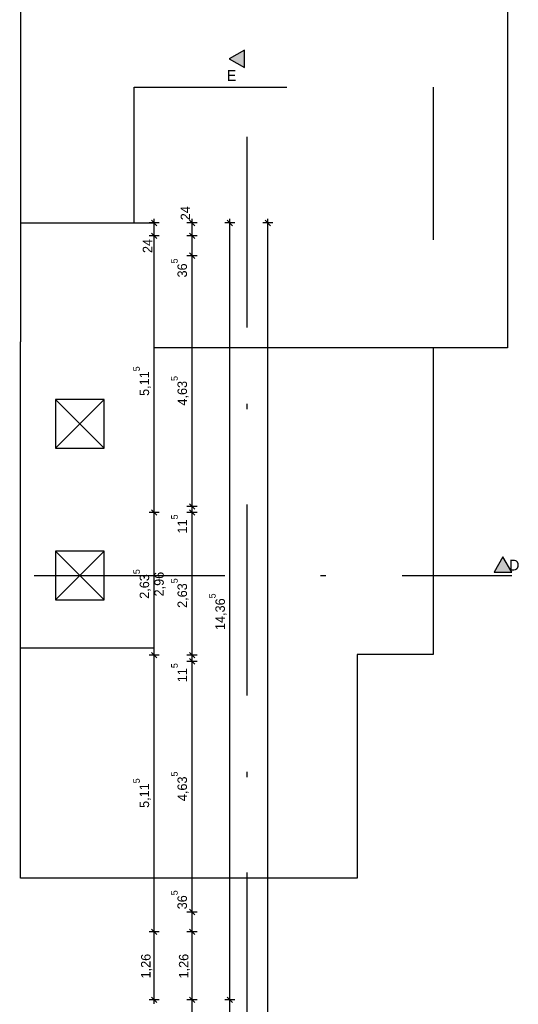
# Model space of a CAD drawing. Extents: x -28.8 to 46.3, y -5 to 85.1.
# Tile 23 of 26: x 36.8 to 46, y 27.4 to 45.6. Entities that reach past the tile are written whole.
import ezdxf

# ---------------------------------------------------------------- set-up
doc = ezdxf.new("R2010")
doc.units = 0
doc.header["$MEASUREMENT"] = 0
doc.linetypes.add('Strichlinie', pattern=[0.005644, 0.002822, -0.002822])
doc.linetypes.add('Strichpunktlinie', pattern=[0.006703, 0.003528, -0.001764, 0, -0.001411])
for name, color, linetype in [('1._OG_2_P_BM_AUSSEN', 7, 'Continuous'), ('1._OG_2_P_ZE_BILD', 7, 'Continuous'), ('1._OG_2_R_NT_AUSSENWAND', 7, 'Continuous'), ('1._OG_2_R_NT_DACH', 7, 'Continuous'), ('1._OG_2_R_NT_DECKE', 7, 'Continuous')]:
    doc.layers.add(name, color=color, linetype=linetype)
doc.styles.add('ERSTELLTER_STIL_1', font='txt')
doc.styles.add('ERSTELLTER_STIL_2', font='txt')

msp = doc.modelspace()

# ---------------------------------------------------------------- hatches: boundary and pattern name
at = {"layer": '1._OG_2_P_ZE_BILD', "linetype": 'Continuous', "lineweight": 18, "ltscale": 1000}
for points in [[(40.927, 44.741), (40.927, 45.062), (40.644, 44.899)], [(45.541, 35.407), (45.863, 35.407), (45.699, 35.69)]]:
    msp.add_hatch(color=9, dxfattribs=at).paths.add_polyline_path(points, flags=0)

# ---------------------------------------------------------------- linework, layer by layer
at = {"layer": '1._OG_2_P_BM_AUSSEN', "linetype": 'Continuous', "ltscale": 1000}
for p, q in [((39.307, 41.815), (39.207, 41.915)), ((39.257, 41.865), (39.257, 41.94)), ((40.007, 41.815), (39.907, 41.915)), ((39.957, 41.865), (39.957, 41.94)), ((40.707, 41.815), (40.607, 41.915)), ((40.657, 41.865), (40.657, 41.94)), ((41.407, 41.815), (41.307, 41.915)), ((41.357, 41.865), (41.357, 41.94)), ((39.35, 41.865), (39.163, 41.865)), ((39.257, 41.625), (39.257, 41.865)), ((40.05, 41.865), (39.863, 41.865)), ((39.957, 41.625), (39.957, 41.865)), ((40.75, 41.865), (40.563, 41.865)), ((40.657, 27.5), (40.657, 41.865)), ((41.45, 41.865), (41.263, 41.865)), ((41.357, 0), (41.357, 41.865)), ((39.35, 41.625), (39.163, 41.625)), ((39.207, 41.675), (39.307, 41.575)), ((39.257, 36.51), (39.257, 41.625)), ((40.05, 41.625), (39.863, 41.625)), ((39.907, 41.675), (40.007, 41.575)), ((39.957, 41.26), (39.957, 41.625)), ((40.05, 41.26), (39.863, 41.26)), ((39.907, 41.31), (40.007, 41.21)), ((39.957, 36.625), (39.957, 41.26)), ((40.05, 36.625), (39.863, 36.625)), ((39.907, 36.675), (40.007, 36.575)), ((39.957, 36.51), (39.957, 36.625)), ((39.35, 36.51), (39.163, 36.51)), ((39.207, 36.56), (39.307, 36.46)), ((39.257, 33.875), (39.257, 36.51)), ((40.05, 36.51), (39.863, 36.51)), ((39.907, 36.56), (40.007, 36.46)), ((39.957, 33.875), (39.957, 36.51)), ((39.35, 33.875), (39.163, 33.875)), ((39.207, 33.925), (39.307, 33.825)), ((39.257, 28.76), (39.257, 33.875)), ((40.05, 33.875), (39.863, 33.875)), ((39.907, 33.925), (40.007, 33.825)), ((39.957, 33.76), (39.957, 33.875)), ((40.05, 33.76), (39.863, 33.76)), ((39.907, 33.81), (40.007, 33.71)), ((39.957, 29.125), (39.957, 33.76)), ((39.907, 29.175), (40.007, 29.075)), ((40.05, 29.125), (39.863, 29.125)), ((39.957, 28.76), (39.957, 29.125)), ((39.207, 28.81), (39.307, 28.71)), ((39.907, 28.81), (40.007, 28.71)), ((39.35, 28.76), (39.163, 28.76)), ((39.257, 27.5), (39.257, 28.76)), ((40.05, 28.76), (39.863, 28.76)), ((39.957, 27.5), (39.957, 28.76)), ((39.35, 27.5), (39.163, 27.5)), ((39.207, 27.55), (39.307, 27.45)), ((39.257, 27.425), (39.257, 27.5)), ((40.05, 27.5), (39.863, 27.5)), ((39.907, 27.55), (40.007, 27.45)), ((39.957, 25.99), (39.957, 27.5)), ((40.75, 27.5), (40.563, 27.5)), ((40.607, 27.55), (40.707, 27.45)), ((40.657, 22.625), (40.657, 27.5))]:
    msp.add_line(p, q, dxfattribs=at)
at = {"layer": '1._OG_2_P_ZE_BILD', "color": 255, "linetype": 'Continuous', "lineweight": 18, "ltscale": 1000}
for p, q in [((40.927, 45.062), (40.644, 44.899)), ((40.927, 44.741), (40.927, 45.062)), ((40.644, 44.899), (40.927, 44.741)), ((45.699, 35.69), (45.541, 35.407)), ((45.863, 35.407), (45.699, 35.69)), ((45.541, 35.407), (45.863, 35.407))]:
    msp.add_line(p, q, dxfattribs=at)
at = {"layer": '1._OG_2_P_ZE_BILD', "linetype": 'Continuous', "ltscale": 1000}
for p, q in [((40.927, 45.062), (40.644, 44.899)), ((40.927, 44.741), (40.927, 45.062)), ((40.644, 44.899), (40.927, 44.741)), ((45.699, 35.69), (45.541, 35.407)), ((45.863, 35.407), (45.699, 35.69)), ((45.541, 35.407), (45.863, 35.407))]:
    msp.add_line(p, q, dxfattribs=at)
at = {"layer": '1._OG_2_P_ZE_BILD', "linetype": 'Strichpunktlinie', "ltscale": 1000}
for p, q in [((40.976, 26.326), (40.976, 45.062)), ((16.628, 35.35), (45.863, 35.35))]:
    msp.add_line(p, q, dxfattribs=at)
at = {"layer": '1._OG_2_R_NT_AUSSENWAND', "linetype": 'Strichlinie', "ltscale": 1000}
for p, q in [((38.885, 41.865), (38.885, 44.375)), ((38.885, 44.375), (44.41, 44.375)), ((44.41, 44.375), (44.41, 39.665))]:
    msp.add_line(p, q, dxfattribs=at)
at = {"layer": '1._OG_2_R_NT_DACH', "linetype": 'Continuous', "ltscale": 1000}
for p, q in [((36.785, 60), (36.785, 39.665)), ((45.785, 60), (45.785, 39.555)), ((36.785, 41.865), (39.25, 41.865)), ((39.25, 41.865), (39.25, 34.01)), ((36.785, 29.75), (36.785, 39.665)), ((45.785, 39.555), (39.25, 39.555)), ((44.41, 39.555), (44.41, 33.885)), ((36.785, 34.01), (39.257, 34.01)), ((44.41, 33.885), (43.01, 33.885)), ((43.01, 33.885), (43.01, 29.75)), ((43.01, 29.75), (36.785, 29.75))]:
    msp.add_line(p, q, dxfattribs=at)
at = {"layer": '1._OG_2_R_NT_DECKE', "linetype": 'Continuous', "ltscale": 1000}
for p, q in [((38.335, 38.6), (37.435, 38.6)), ((37.435, 38.6), (37.435, 37.7)), ((37.435, 37.7), (38.335, 38.6)), ((37.435, 38.6), (38.335, 37.7)), ((38.335, 37.7), (38.335, 38.6)), ((37.435, 37.7), (38.335, 37.7)), ((38.335, 35.8), (37.435, 35.8)), ((37.435, 35.8), (37.435, 34.9)), ((37.435, 34.9), (38.335, 35.8)), ((37.435, 35.8), (38.335, 34.9)), ((38.335, 34.9), (38.335, 35.8)), ((37.435, 34.9), (38.335, 34.9))]:
    msp.add_line(p, q, dxfattribs=at)

# ---------------------------------------------------------------- texts
at = {"layer": '1._OG_2_P_BM_AUSSEN', "linetype": 'Continuous', "char_height": 0.175, "attachment_point": 7, "rotation": 90, "style": 'ERSTELLTER_STIL_2'}
for s, insert in [('{24}', (39.922, 41.915)), ('{24}', (39.222, 41.309)), ('{36\\A1{\\H0.7x;\\S5^  ;}}', (39.865, 40.857)), ('{5,11\\A1{\\H0.7x;\\S5^  ;}}', (39.196, 38.667)), ('{4,63\\A1{\\H0.7x;\\S5^  ;}}', (39.896, 38.489)), ('{11\\A1{\\H0.7x;\\S5^  ;}}', (39.864, 36.124)), ('{2,63\\A1{\\H0.7x;\\S5^  ;}}', (39.196, 34.916)), ('{2,96}', (39.467, 34.96)), ('{2,63\\A1{\\H0.7x;\\S5^  ;}}', (39.896, 34.748)), ('{14,36\\A1{\\H0.7x;\\S5^  ;}}', (40.596, 34.339)), ('{11\\A1{\\H0.7x;\\S5^  ;}}', (39.864, 33.374)), ('{4,63\\A1{\\H0.7x;\\S5^  ;}}', (39.896, 31.175)), ('{5,11\\A1{\\H0.7x;\\S5^  ;}}', (39.196, 31.05)), ('{36\\A1{\\H0.7x;\\S5^  ;}}', (39.865, 29.175)), ('{1,26}', (39.222, 27.897)), ('{1,26}', (39.922, 27.897))]:
    msp.add_mtext(s, dxfattribs=dict(at, insert=insert))
at = {"layer": '1._OG_2_P_ZE_BILD', "linetype": 'Continuous', "char_height": 0.2, "style": 'ERSTELLTER_STIL_1'}
for s, insert, attachment_point in [('{E}', (40.686, 44.691), 2), ('{D}', (45.813, 35.639), 1)]:
    msp.add_mtext(s, dxfattribs=dict(at, insert=insert, attachment_point=attachment_point))

doc.saveas('drawing.dxf')
